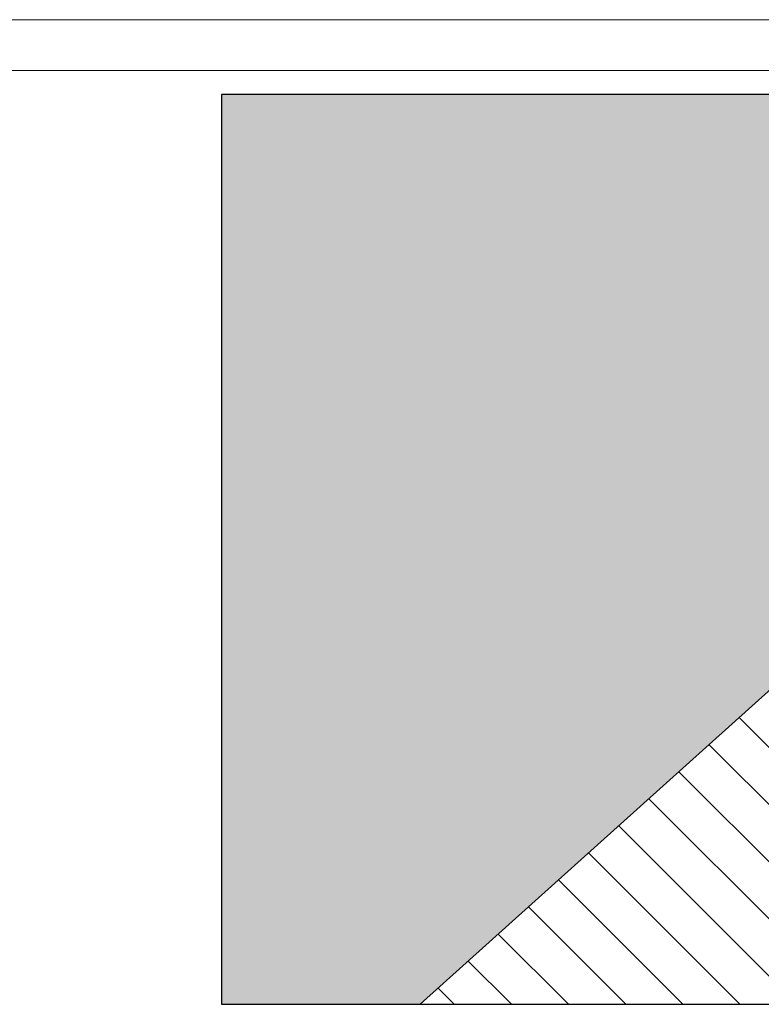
# Model space of a CAD drawing. Header units: millimetres. Extents: x 0 to 39025, y -31299 to 8400.
# Tile 130 of 206: x 13636 to 15092, y -9183 to -7249. Entities that reach past the tile are written whole.
import ezdxf

# ---------------------------------------------------------------- set-up
doc = ezdxf.new("R2010")
doc.units = ezdxf.units.MM
for name, color, linetype in [('FORMAT', 7, 'Continuous'), ('ODMIKI varnostni', 252, 'Continuous'), ('SREDNJICE_IN_TOCKE', 252, 'Continuous')]:
    doc.layers.add(name, color=color, linetype=linetype)

msp = doc.modelspace()

# ---------------------------------------------------------------- hatches: boundary and pattern name
at = {"layer": 'ODMIKI varnostni'}
h = msp.add_hatch(dxfattribs=at)
h.set_pattern_fill('ANSI31', color=256, scale=25, angle=90)
h.set_pattern_definition([(135, (11293.22, -17436.79), (-56.1266, -56.1266), [])])
h.paths.add_polyline_path([(15422, -9182.6), (15422, -8284.4), (14422, -9182.6)])
at = {"layer": 'SREDNJICE_IN_TOCKE'}
h = msp.add_hatch(color=256, dxfattribs=at)
h.dxf.hatch_style = 1
h.paths.add_polyline_path([(17661.7, -7396.4), (14032.2, -7396.4), (14032.2, -9182.6), (14422, -9182.6), (15423, -8283.4), (15423, -8284.4), (16572, -8284.4), (16572, -8284.4), (17572, -9182.6), (17661.7, -9182.6)])

# ---------------------------------------------------------------- linework, layer by layer
at = {"layer": 'FORMAT', "color": 7, "linetype": 'Continuous', "lineweight": 18, "ltscale": 27}
for p, q in [((0, -7249.4), (18568, -7249.4)), ((500, -7349.4), (18468, -7349.4))]:
    msp.add_line(p, q, dxfattribs=at)
at = {"layer": 'ODMIKI varnostni'}
msp.add_lwpolyline([(15422, -9182.6), (15422, -8284.4), (14422, -9182.6)], close=True, dxfattribs=at)
at = {"layer": 'SREDNJICE_IN_TOCKE'}
msp.add_lwpolyline([(14032.2, -9182.6), (17661.7, -9182.6), (17661.7, -7396.4), (14032.2, -7396.4)], close=True, dxfattribs=at)

doc.saveas('drawing.dxf')
